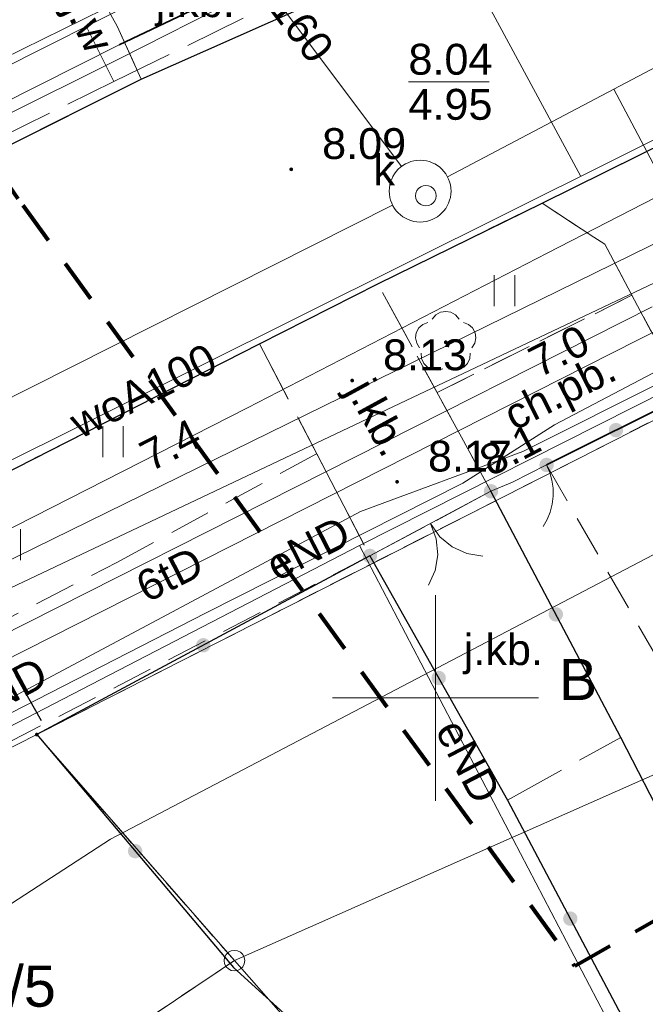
# Model space of a CAD drawing. Extents: x 5474185 to 5474933, y 5916077 to 5916824.
# Tile 113 of 256: x 5474640 to 5474655, y 5916193 to 5916216. Entities that reach past the tile are written whole.
import ezdxf
from ezdxf.enums import TextEntityAlignment as Align

# ---------------------------------------------------------------- set-up
doc = ezdxf.new("R2010")
doc.units = 0
for name, pattern in [('216-500', [2.5, 1.5, -1]), ('PRZER1-1', [1, 0.5, -0.5]), ('PRZER2-1', [1.5, 1, -0.5]), ('PRZER3-1', [2, 1.5, -0.5])]:
    doc.linetypes.add(name, pattern=pattern)
for name, color, linetype, lineweight in [('GEPPGD', 253, 'CONTINUOUS', 18), ('GESDZI', 253, 'CONTINUOUS', 18), ('GESDZI_O', 253, 'CONTINUOUS', 18), ('GESUZY', 253, 'CONTINUOUS', 18), ('GESUZY_O', 253, 'CONTINUOUS', 18), ('GSLKBR', 253, 'CONTINUOUS', 18), ('GSLKFU', 253, 'CONTINUOUS', 18), ('GSLKOG', 253, 'CONTINUOUS', 35), ('GSLKRW', 253, 'CONTINUOUS', 25), ('GSPRDL', 253, 'CONTINUOUS', 18), ('GSPWPS', 253, 'CONTINUOUS', 13), ('GSPWPS_O', 253, 'CONTINUOUS', 13), ('GSSKOA', 253, 'CONTINUOUS', 18), ('GSSKOA_O', 253, 'CONTINUOUS', 18), ('GSSKOD', 253, 'CONTINUOUS', 18), ('GSSKOD_O', 253, 'CONTINUOUS', 18), ('GSSUTR', 254, 'CONTINUOUS', 18), ('GULEPR', 254, 'CONTINUOUS', 18), ('GULEPR_O', 254, 'CONTINUOUS', 18), ('GULGPR', 254, 'CONTINUOUS', 18), ('GULKPR', 7, 'CONTINUOUS', 18), ('GULKPR_O', 254, 'CONTINUOUS', 18), ('GULLOB', 254, 'CONTINUOUS', 35), ('GULSPR', 254, 'CONTINUOUS', 18), ('GULTPR', 254, 'CONTINUOUS', 18), ('GULTPR_O', 254, 'CONTINUOUS', 18), ('GULWPR', 7, 'CONTINUOUS', 18), ('GULWPR_O', 254, 'CONTINUOUS', 18), ('GUPIWZ', 253, 'CONTINUOUS', 18), ('GUPIWZ_O', 253, 'CONTINUOUS', 18), ('GUPPRZ_O', 40, 'CONTINUOUS', 18), ('GUSIKP', 253, 'CONTINUOUS', 18), ('IS HP zasięg', 251, 'CONTINUOUS', 20), ('Ramka sekcyjna', 253, 'CONTINUOUS', 18), ('Sieć wodociągowa', 253, 'CONTINUOUS', 40)]:
    doc.layers.add(name, color=color, linetype=linetype, lineweight=lineweight)
doc.styles.add('Arial', font='arial.ttf')

msp = doc.modelspace()

# ---------------------------------------------------------------- hatches: boundary and pattern name
at = {"layer": 'GEPPGD'}
msp.add_hatch(color=256, dxfattribs=at).paths.add_polyline_path([(5474640.32, 5916199.065), (5474640.306094, 5916199.067202), (5474640.29355, 5916199.073594), (5474640.283594, 5916199.08355), (5474640.277202, 5916199.096094), (5474640.275, 5916199.11), (5474640.277202, 5916199.123906), (5474640.283594, 5916199.13645), (5474640.29355, 5916199.146406), (5474640.306094, 5916199.152798), (5474640.32, 5916199.155), (5474640.333906, 5916199.152798), (5474640.34645, 5916199.146406), (5474640.356406, 5916199.13645), (5474640.362798, 5916199.123906), (5474640.365, 5916199.11), (5474640.362798, 5916199.096094), (5474640.356406, 5916199.08355), (5474640.34645, 5916199.073594), (5474640.333906, 5916199.067202)])
at = {"layer": 'GSLKOG'}
for points in [[(5474654.374722, 5916206.330302), (5474654.329857, 5916206.338914), (5474654.28875, 5916206.358846), (5474654.254202, 5916206.388738), (5474654.228568, 5916206.426552), (5474654.213595, 5916206.469712), (5474654.210302, 5916206.515278), (5474654.218914, 5916206.560143), (5474654.238846, 5916206.60125), (5474654.268738, 5916206.635798), (5474654.306552, 5916206.661432), (5474654.349712, 5916206.676405), (5474654.395278, 5916206.679698), (5474654.440143, 5916206.671086), (5474654.48125, 5916206.651154), (5474654.515798, 5916206.621262), (5474654.541432, 5916206.583448), (5474654.556405, 5916206.540288), (5474654.559698, 5916206.494722), (5474654.551086, 5916206.449857), (5474654.531154, 5916206.40875), (5474654.501262, 5916206.374202), (5474654.463448, 5916206.348568), (5474654.420288, 5916206.333595)], [(5474654.374722, 5916206.330302), (5474654.329857, 5916206.338914), (5474654.28875, 5916206.358846), (5474654.254202, 5916206.388738), (5474654.228568, 5916206.426552), (5474654.213595, 5916206.469712), (5474654.210302, 5916206.515278), (5474654.218914, 5916206.560143), (5474654.238846, 5916206.60125), (5474654.268738, 5916206.635798), (5474654.306552, 5916206.661432), (5474654.349712, 5916206.676405), (5474654.395278, 5916206.679698), (5474654.440143, 5916206.671086), (5474654.48125, 5916206.651154), (5474654.515798, 5916206.621262), (5474654.541432, 5916206.583448), (5474654.556405, 5916206.540288), (5474654.559698, 5916206.494722), (5474654.551086, 5916206.449857), (5474654.531154, 5916206.40875), (5474654.501262, 5916206.374202), (5474654.463448, 5916206.348568), (5474654.420288, 5916206.333595)], [(5474652.689722, 5916205.485302), (5474652.644857, 5916205.493914), (5474652.60375, 5916205.513846), (5474652.569202, 5916205.543738), (5474652.543568, 5916205.581552), (5474652.528595, 5916205.624712), (5474652.525302, 5916205.670278), (5474652.533914, 5916205.715143), (5474652.553846, 5916205.75625), (5474652.583738, 5916205.790798), (5474652.621552, 5916205.816432), (5474652.664712, 5916205.831405), (5474652.710278, 5916205.834698), (5474652.755143, 5916205.826086), (5474652.79625, 5916205.806154), (5474652.830798, 5916205.776262), (5474652.856432, 5916205.738448), (5474652.871405, 5916205.695288), (5474652.874698, 5916205.649722), (5474652.866086, 5916205.604857), (5474652.846154, 5916205.56375), (5474652.816262, 5916205.529202), (5474652.778448, 5916205.503568), (5474652.735288, 5916205.488595)], [(5474651.343216, 5916204.845132), (5474651.298188, 5916204.852845), (5474651.256691, 5916204.871952), (5474651.221552, 5916204.901147), (5474651.195167, 5916204.938441), (5474651.179334, 5916204.981293), (5474651.175132, 5916205.026784), (5474651.182845, 5916205.071812), (5474651.201952, 5916205.113309), (5474651.231147, 5916205.148448), (5474651.268441, 5916205.174833), (5474651.311293, 5916205.190666), (5474651.356784, 5916205.194868), (5474651.401812, 5916205.187155), (5474651.443309, 5916205.168048), (5474651.478448, 5916205.138853), (5474651.504833, 5916205.101559), (5474651.520666, 5916205.058707), (5474651.524868, 5916205.013216), (5474651.517155, 5916204.968188), (5474651.498048, 5916204.926691), (5474651.468853, 5916204.891552), (5474651.431559, 5916204.865167), (5474651.388707, 5916204.849334)], [(5474648.408136, 5916203.27501), (5474648.362909, 5916203.281454), (5474648.320891, 5916203.299386), (5474648.284945, 5916203.327581), (5474648.257522, 5916203.364119), (5474648.24049, 5916203.406509), (5474648.23501, 5916203.451864), (5474648.241454, 5916203.497091), (5474648.259386, 5916203.539109), (5474648.287581, 5916203.575055), (5474648.324119, 5916203.602478), (5474648.366509, 5916203.61951), (5474648.411864, 5916203.62499), (5474648.457091, 5916203.618546), (5474648.499109, 5916203.600614), (5474648.535055, 5916203.572419), (5474648.562478, 5916203.535881), (5474648.57951, 5916203.493491), (5474648.58499, 5916203.448136), (5474648.578546, 5916203.402909), (5474648.560614, 5916203.360891), (5474648.532419, 5916203.324945), (5474648.495881, 5916203.297522), (5474648.453491, 5916203.28049)], [(5474648.40454, 5916203.275086), (5474648.359454, 5916203.282458), (5474648.317814, 5916203.30125), (5474648.282455, 5916203.330178), (5474648.255789, 5916203.367271), (5474648.239632, 5916203.410003), (5474648.235086, 5916203.45546), (5474648.242458, 5916203.500546), (5474648.26125, 5916203.542186), (5474648.290178, 5916203.577545), (5474648.327271, 5916203.604211), (5474648.370003, 5916203.620368), (5474648.41546, 5916203.624914), (5474648.460546, 5916203.617542), (5474648.502186, 5916203.59875), (5474648.537545, 5916203.569822), (5474648.564211, 5916203.532729), (5474648.580368, 5916203.489997), (5474648.584914, 5916203.44454), (5474648.577542, 5916203.399454), (5474648.55875, 5916203.357814), (5474648.529822, 5916203.322455), (5474648.492729, 5916203.295789), (5474648.449997, 5916203.279632)], [(5474652.918216, 5916201.855132), (5474652.873188, 5916201.862845), (5474652.831691, 5916201.881952), (5474652.796552, 5916201.911147), (5474652.770167, 5916201.948441), (5474652.754334, 5916201.991293), (5474652.750132, 5916202.036784), (5474652.757845, 5916202.081812), (5474652.776952, 5916202.123309), (5474652.806147, 5916202.158448), (5474652.843441, 5916202.184833), (5474652.886293, 5916202.200666), (5474652.931784, 5916202.204868), (5474652.976812, 5916202.197155), (5474653.018309, 5916202.178048), (5474653.053448, 5916202.148853), (5474653.079833, 5916202.111559), (5474653.095666, 5916202.068707), (5474653.099868, 5916202.023216), (5474653.092155, 5916201.978188), (5474653.073048, 5916201.936691), (5474653.043853, 5916201.901552), (5474653.006559, 5916201.875167), (5474652.963707, 5916201.859334)], [(5474652.918216, 5916201.855132), (5474652.873188, 5916201.862845), (5474652.831691, 5916201.881952), (5474652.796552, 5916201.911147), (5474652.770167, 5916201.948441), (5474652.754334, 5916201.991293), (5474652.750132, 5916202.036784), (5474652.757845, 5916202.081812), (5474652.776952, 5916202.123309), (5474652.806147, 5916202.158448), (5474652.843441, 5916202.184833), (5474652.886293, 5916202.200666), (5474652.931784, 5916202.204868), (5474652.976812, 5916202.197155), (5474653.018309, 5916202.178048), (5474653.053448, 5916202.148853), (5474653.079833, 5916202.111559), (5474653.095666, 5916202.068707), (5474653.099868, 5916202.023216), (5474653.092155, 5916201.978188), (5474653.073048, 5916201.936691), (5474653.043853, 5916201.901552), (5474653.006559, 5916201.875167), (5474652.963707, 5916201.859334)], [(5474644.35954, 5916201.105086), (5474644.314454, 5916201.112458), (5474644.272814, 5916201.13125), (5474644.237455, 5916201.160178), (5474644.210789, 5916201.197271), (5474644.194632, 5916201.240003), (5474644.190086, 5916201.28546), (5474644.197458, 5916201.330546), (5474644.21625, 5916201.372186), (5474644.245178, 5916201.407545), (5474644.282271, 5916201.434211), (5474644.325003, 5916201.450368), (5474644.37046, 5916201.454914), (5474644.415546, 5916201.447542), (5474644.457186, 5916201.42875), (5474644.492545, 5916201.399822), (5474644.519211, 5916201.362729), (5474644.535368, 5916201.319997), (5474644.539914, 5916201.27454), (5474644.532542, 5916201.229454), (5474644.51375, 5916201.187814), (5474644.484822, 5916201.152455), (5474644.447729, 5916201.125789), (5474644.404997, 5916201.109632)], [(5474644.35954, 5916201.105086), (5474644.314454, 5916201.112458), (5474644.272814, 5916201.13125), (5474644.237455, 5916201.160178), (5474644.210789, 5916201.197271), (5474644.194632, 5916201.240003), (5474644.190086, 5916201.28546), (5474644.197458, 5916201.330546), (5474644.21625, 5916201.372186), (5474644.245178, 5916201.407545), (5474644.282271, 5916201.434211), (5474644.325003, 5916201.450368), (5474644.37046, 5916201.454914), (5474644.415546, 5916201.447542), (5474644.457186, 5916201.42875), (5474644.492545, 5916201.399822), (5474644.519211, 5916201.362729), (5474644.535368, 5916201.319997), (5474644.539914, 5916201.27454), (5474644.532542, 5916201.229454), (5474644.51375, 5916201.187814), (5474644.484822, 5916201.152455), (5474644.447729, 5916201.125789), (5474644.404997, 5916201.109632)], [(5474650.078136, 5916200.31001), (5474650.032909, 5916200.316454), (5474649.990891, 5916200.334386), (5474649.954945, 5916200.362581), (5474649.927522, 5916200.399119), (5474649.91049, 5916200.441509), (5474649.90501, 5916200.486864), (5474649.911454, 5916200.532091), (5474649.929386, 5916200.574109), (5474649.957581, 5916200.610055), (5474649.994119, 5916200.637478), (5474650.036509, 5916200.65451), (5474650.081864, 5916200.65999), (5474650.127091, 5916200.653546), (5474650.169109, 5916200.635614), (5474650.205055, 5916200.607419), (5474650.232478, 5916200.570881), (5474650.24951, 5916200.528491), (5474650.25499, 5916200.483136), (5474650.248546, 5916200.437909), (5474650.230614, 5916200.395891), (5474650.202419, 5916200.359945), (5474650.165881, 5916200.332522), (5474650.123491, 5916200.31549)], [(5474650.078136, 5916200.31001), (5474650.032909, 5916200.316454), (5474649.990891, 5916200.334386), (5474649.954945, 5916200.362581), (5474649.927522, 5916200.399119), (5474649.91049, 5916200.441509), (5474649.90501, 5916200.486864), (5474649.911454, 5916200.532091), (5474649.929386, 5916200.574109), (5474649.957581, 5916200.610055), (5474649.994119, 5916200.637478), (5474650.036509, 5916200.65451), (5474650.081864, 5916200.65999), (5474650.127091, 5916200.653546), (5474650.169109, 5916200.635614), (5474650.205055, 5916200.607419), (5474650.232478, 5916200.570881), (5474650.24951, 5916200.528491), (5474650.25499, 5916200.483136), (5474650.248546, 5916200.437909), (5474650.230614, 5916200.395891), (5474650.202419, 5916200.359945), (5474650.165881, 5916200.332522), (5474650.123491, 5916200.31549)], [(5474642.695301, 5916196.105618), (5474642.650669, 5916196.115365), (5474642.610079, 5916196.136331), (5474642.5763, 5916196.167087), (5474642.551632, 5916196.205539), (5474642.537756, 5916196.249065), (5474642.535618, 5916196.294699), (5474642.545365, 5916196.339331), (5474642.566331, 5916196.379921), (5474642.597087, 5916196.4137), (5474642.635539, 5916196.438368), (5474642.679065, 5916196.452244), (5474642.724699, 5916196.454382), (5474642.769331, 5916196.444635), (5474642.809921, 5916196.423669), (5474642.8437, 5916196.392913), (5474642.868368, 5916196.354461), (5474642.882244, 5916196.310935), (5474642.884382, 5916196.265301), (5474642.874635, 5916196.220669), (5474642.853669, 5916196.180079), (5474642.822913, 5916196.1463), (5474642.784461, 5916196.121632), (5474642.740935, 5916196.107756)], [(5474642.695301, 5916196.105618), (5474642.650669, 5916196.115365), (5474642.610079, 5916196.136331), (5474642.5763, 5916196.167087), (5474642.551632, 5916196.205539), (5474642.537756, 5916196.249065), (5474642.535618, 5916196.294699), (5474642.545365, 5916196.339331), (5474642.566331, 5916196.379921), (5474642.597087, 5916196.4137), (5474642.635539, 5916196.438368), (5474642.679065, 5916196.452244), (5474642.724699, 5916196.454382), (5474642.769331, 5916196.444635), (5474642.809921, 5916196.423669), (5474642.8437, 5916196.392913), (5474642.868368, 5916196.354461), (5474642.882244, 5916196.310935), (5474642.884382, 5916196.265301), (5474642.874635, 5916196.220669), (5474642.853669, 5916196.180079), (5474642.822913, 5916196.1463), (5474642.784461, 5916196.121632), (5474642.740935, 5916196.107756)], [(5474653.268593, 5916194.465118), (5474653.223548, 5916194.472734), (5474653.18201, 5916194.491751), (5474653.146809, 5916194.52087), (5474653.120344, 5916194.558107), (5474653.104418, 5916194.600925), (5474653.100118, 5916194.646407), (5474653.107734, 5916194.691452), (5474653.126751, 5916194.73299), (5474653.15587, 5916194.768191), (5474653.193107, 5916194.794656), (5474653.235925, 5916194.810582), (5474653.281407, 5916194.814882), (5474653.326452, 5916194.807266), (5474653.36799, 5916194.788249), (5474653.403191, 5916194.75913), (5474653.429656, 5916194.721893), (5474653.445582, 5916194.679075), (5474653.449882, 5916194.633593), (5474653.442266, 5916194.588548), (5474653.423249, 5916194.54701), (5474653.39413, 5916194.511809), (5474653.356893, 5916194.485344), (5474653.314075, 5916194.469418)], [(5474653.268593, 5916194.465118), (5474653.223548, 5916194.472734), (5474653.18201, 5916194.491751), (5474653.146809, 5916194.52087), (5474653.120344, 5916194.558107), (5474653.104418, 5916194.600925), (5474653.100118, 5916194.646407), (5474653.107734, 5916194.691452), (5474653.126751, 5916194.73299), (5474653.15587, 5916194.768191), (5474653.193107, 5916194.794656), (5474653.235925, 5916194.810582), (5474653.281407, 5916194.814882), (5474653.326452, 5916194.807266), (5474653.36799, 5916194.788249), (5474653.403191, 5916194.75913), (5474653.429656, 5916194.721893), (5474653.445582, 5916194.679075), (5474653.449882, 5916194.633593), (5474653.442266, 5916194.588548), (5474653.423249, 5916194.54701), (5474653.39413, 5916194.511809), (5474653.356893, 5916194.485344), (5474653.314075, 5916194.469418)]]:
    msp.add_hatch(color=256, dxfattribs=at).paths.add_polyline_path(points)
at = {"layer": 'GSPRDL'}
msp.add_hatch(color=256, dxfattribs=at).paths.add_polyline_path([(5474650.25, 5916208.595), (5474650.236094, 5916208.597202), (5474650.22355, 5916208.603594), (5474650.213594, 5916208.61355), (5474650.207202, 5916208.626094), (5474650.205, 5916208.64), (5474650.207202, 5916208.653906), (5474650.213594, 5916208.66645), (5474650.22355, 5916208.676406), (5474650.236094, 5916208.682798), (5474650.25, 5916208.685), (5474650.263906, 5916208.682798), (5474650.27645, 5916208.676406), (5474650.286406, 5916208.66645), (5474650.292798, 5916208.653906), (5474650.295, 5916208.64), (5474650.292798, 5916208.626094), (5474650.286406, 5916208.61355), (5474650.27645, 5916208.603594), (5474650.263906, 5916208.597202)])
at = {"layer": 'GSPWPS'}
for points in [[(5474646.5, 5916212.795), (5474646.488353, 5916212.796533), (5474646.4775, 5916212.801029), (5474646.46818, 5916212.80818), (5474646.461029, 5916212.8175), (5474646.456533, 5916212.828353), (5474646.455, 5916212.84), (5474646.456533, 5916212.851647), (5474646.461029, 5916212.8625), (5474646.46818, 5916212.87182), (5474646.4775, 5916212.878971), (5474646.488353, 5916212.883467), (5474646.5, 5916212.885), (5474646.511647, 5916212.883467), (5474646.5225, 5916212.878971), (5474646.53182, 5916212.87182), (5474646.538971, 5916212.8625), (5474646.543467, 5916212.851647), (5474646.545, 5916212.84), (5474646.543467, 5916212.828353), (5474646.538971, 5916212.8175), (5474646.53182, 5916212.80818), (5474646.5225, 5916212.801029), (5474646.511647, 5916212.796533)], [(5474647.98, 5916207.665), (5474647.968353, 5916207.666533), (5474647.9575, 5916207.671029), (5474647.94818, 5916207.67818), (5474647.941029, 5916207.6875), (5474647.936533, 5916207.698353), (5474647.935, 5916207.71), (5474647.936533, 5916207.721647), (5474647.941029, 5916207.7325), (5474647.94818, 5916207.74182), (5474647.9575, 5916207.748971), (5474647.968353, 5916207.753467), (5474647.98, 5916207.755), (5474647.991647, 5916207.753467), (5474648.0025, 5916207.748971), (5474648.01182, 5916207.74182), (5474648.018971, 5916207.7325), (5474648.023467, 5916207.721647), (5474648.025, 5916207.71), (5474648.023467, 5916207.698353), (5474648.018971, 5916207.6875), (5474648.01182, 5916207.67818), (5474648.0025, 5916207.671029), (5474647.991647, 5916207.666533)], [(5474649.07, 5916205.205), (5474649.058353, 5916205.206533), (5474649.0475, 5916205.211029), (5474649.03818, 5916205.21818), (5474649.031029, 5916205.2275), (5474649.026533, 5916205.238353), (5474649.025, 5916205.25), (5474649.026533, 5916205.261647), (5474649.031029, 5916205.2725), (5474649.03818, 5916205.28182), (5474649.0475, 5916205.288971), (5474649.058353, 5916205.293467), (5474649.07, 5916205.295), (5474649.081647, 5916205.293467), (5474649.0925, 5916205.288971), (5474649.10182, 5916205.28182), (5474649.108971, 5916205.2725), (5474649.113467, 5916205.261647), (5474649.115, 5916205.25), (5474649.113467, 5916205.238353), (5474649.108971, 5916205.2275), (5474649.10182, 5916205.21818), (5474649.0925, 5916205.211029), (5474649.081647, 5916205.206533)]]:
    msp.add_hatch(color=256, dxfattribs=at).paths.add_polyline_path(points)

# ---------------------------------------------------------------- linework, layer by layer
at = {"layer": 'GEPPGD', "elevation": 10.24, "flags": 128}
msp.add_lwpolyline([(5474645.12, 5916193.87), (5474645.197254, 5916193.857764), (5474645.266946, 5916193.822254), (5474645.322254, 5916193.766946), (5474645.357764, 5916193.697254), (5474645.37, 5916193.62), (5474645.357764, 5916193.542746), (5474645.322254, 5916193.473054), (5474645.266946, 5916193.417746), (5474645.197254, 5916193.382236), (5474645.12, 5916193.37), (5474645.042746, 5916193.382236), (5474644.973054, 5916193.417746), (5474644.917746, 5916193.473054), (5474644.882236, 5916193.542746), (5474644.87, 5916193.62), (5474644.882236, 5916193.697254), (5474644.917746, 5916193.766946), (5474644.973054, 5916193.822254), (5474645.042746, 5916193.857764), (5474645.12, 5916193.87)], close=True, dxfattribs=at)
at = {"layer": 'GESDZI', "linetype": 'Continuous', "lineweight": 13}
for p, q in [((5474640.32, 5916199.11, 10.22), (5474659.62, 5916208.95, 10.22)), ((5474659.62, 5916208.95, 10.22), (5474640.32, 5916199.11, 10.22)), ((5474645.12, 5916193.62, 10.22), (5474663.91, 5916201.95, 10.22)), ((5474663.91, 5916201.95, 10.22), (5474645.12, 5916193.62, 10.22)), ((5474631.57, 5916194.69, 10.22), (5474640.32, 5916199.11, 10.22)), ((5474640.32, 5916199.11, 10.22), (5474631.57, 5916194.69, 10.22)), ((5474640.32, 5916199.11, 10.22), (5474645.12, 5916193.62, 10.22)), ((5474645.12, 5916193.62, 10.22), (5474640.32, 5916199.11, 10.22)), ((5474645.12, 5916193.62, 10.22), (5474628.88, 5916182.75, 10.22)), ((5474628.88, 5916182.75, 10.22), (5474645.12, 5916193.62, 10.22)), ((5474645.12, 5916193.62, 10.22), (5474646.25, 5916192.34, 10.22)), ((5474646.25, 5916192.34, 10.22), (5474645.12, 5916193.62, 10.22))]:
    msp.add_line(p, q, dxfattribs=at)
at = {"layer": 'GESUZY', "linetype": 'PRZER1-1', "lineweight": 13}
for p, q in [((5474640.32, 5916199.11, 10.08), (5474659.62, 5916208.95, 10.08)), ((5474659.62, 5916208.95, 10.08), (5474640.32, 5916199.11, 10.08)), ((5474645.12, 5916193.62, 10.08), (5474640.32, 5916199.11, 10.08)), ((5474640.32, 5916199.11, 10.08), (5474645.12, 5916193.62, 10.08)), ((5474628.88, 5916182.75, 10.08), (5474645.12, 5916193.62, 10.08)), ((5474645.12, 5916193.62, 10.08), (5474628.88, 5916182.75, 10.08))]:
    msp.add_line(p, q, dxfattribs=at)
at = {"layer": 'GSLKBR', "linetype": 'Continuous', "lineweight": 18, "elevation": 10.18, "flags": 128}
msp.add_lwpolyline([(5474648.41, 5916203.45), (5474651.35, 5916205.02)], dxfattribs=at)
at = {"layer": 'GSLKBR', "elevation": 10.18, "flags": 128}
for points in [[(5474649.88, 5916204.235), (5474650.017792, 5916203.868466), (5474650.056022, 5916203.478758), (5474649.992086, 5916203.092434), (5474649.830341, 5916202.735822)], [(5474651.153497, 5916203.442405), (5474650.767173, 5916203.506341), (5474650.410561, 5916203.668086), (5474650.107963, 5916203.916618), (5474649.88, 5916204.235)]]:
    msp.add_lwpolyline(points, dxfattribs=at)
at = {"layer": 'GSLKFU', "linetype": 'Continuous', "lineweight": 18, "elevation": 10.18, "flags": 128}
msp.add_lwpolyline([(5474651.87, 5916205.24), (5474652.7, 5916205.66)], dxfattribs=at)
at = {"layer": 'GSLKFU', "elevation": 10.18, "flags": 128}
msp.add_lwpolyline([(5474652.7, 5916205.66), (5474652.77695, 5916205.47951), (5474652.829684, 5916205.290519), (5474652.857297, 5916205.096263), (5474652.85932, 5916204.900064), (5474652.835715, 5916204.70528), (5474652.786889, 5916204.515243), (5474652.713675, 5916204.333204), (5474652.617327, 5916204.16228)], dxfattribs=at)
at = {"layer": 'GSLKOG', "linetype": 'Continuous', "lineweight": 30}
for p, q in [((5474654.5, 5916199.04, 10.18), (5474651.35, 5916205.02, 10.18)), ((5474648.41, 5916203.45, 10.18), (5474640.32, 5916199.11, 10.18)), ((5474648.41, 5916203.45, 10.18), (5474651.75, 5916197.52, 10.18)), ((5474640.32, 5916199.11, 10.18), (5474645.1, 5916193.45, 10.18)), ((5474657.5, 5916193.2, 10.18), (5474654.5, 5916199.04, 10.18)), ((5474651.75, 5916197.52, 10.18), (5474654.8, 5916191.76, 10.18)), ((5474645.1, 5916193.45, 10.18), (5474647.61, 5916191.18, 10.18))]:
    msp.add_line(p, q, dxfattribs=at)
at = {"layer": 'GSLKOG', "linetype": 'Continuous', "lineweight": 35, "elevation": 10.18, "flags": 128}
msp.add_lwpolyline([(5474656.07, 5916207.35), (5474652.7, 5916205.66)], dxfattribs=at)
at = {"layer": 'GSLKRW', "linetype": 'Continuous', "lineweight": 30}
for p, q in [((5474642.86, 5916215.03, 10.18), (5474646.78, 5916216.77, 10.18)), ((5474638.12, 5916212.66, 10.18), (5474642.86, 5916215.03, 10.18))]:
    msp.add_line(p, q, dxfattribs=at)
at = {"layer": 'GSLKRW', "linetype": 'Continuous', "lineweight": 30, "elevation": 10.18, "flags": 128}
msp.add_lwpolyline([(5474624.04, 5916197.7), (5474625.38, 5916198.4), (5474628.48, 5916199.92), (5474632.24, 5916201.73), (5474645.73, 5916208.6), (5474648.6, 5916210.06), (5474652.59, 5916212.02), (5474661.05, 5916216.2), (5474669.32, 5916220.5)], dxfattribs=at)
at = {"layer": 'GSPRDL', "elevation": 10.12, "flags": 128}
for points in [[(5474649.925723, 5916209.203333), (5474650.009447, 5916209.302679), (5474650.122044, 5916209.367494), (5474650.25, 5916209.39), (5474650.377956, 5916209.367494), (5474650.490553, 5916209.302679), (5474650.574277, 5916209.203333)], [(5474649.614031, 5916208.505674), (5474649.54542, 5916208.615999), (5474649.518571, 5916208.743115), (5474649.536708, 5916208.871763), (5474649.597652, 5916208.986501), (5474649.69409, 5916209.073559), (5474649.814445, 5916209.122485)], [(5474650.685555, 5916209.122485), (5474650.80591, 5916209.073559), (5474650.902348, 5916208.986501), (5474650.963292, 5916208.871763), (5474650.981429, 5916208.743115), (5474650.95458, 5916208.615999), (5474650.885969, 5916208.505674)], [(5474650.181227, 5916207.993649), (5474650.055099, 5916207.962488), (5474649.925908, 5916207.976234), (5474649.809161, 5916208.033237), (5474649.718871, 5916208.126655), (5474649.665875, 5916208.245275), (5474649.656535, 5916208.374859)], [(5474650.843465, 5916208.374859), (5474650.834125, 5916208.245275), (5474650.781129, 5916208.126655), (5474650.690839, 5916208.033237), (5474650.574092, 5916207.976234), (5474650.444901, 5916207.962488), (5474650.318773, 5916207.993649)]]:
    msp.add_lwpolyline(points, dxfattribs=at)
at = {"layer": 'GSSKOA', "linetype": 'PRZER3-1', "lineweight": 13}
for p, q in [((5474641.57, 5916217.6, 10.18), (5474642.27, 5916216.32, 10.18)), ((5474646.78, 5916216.77, 10.18), (5474642.86, 5916215.03, 10.18)), ((5474642.86, 5916215.03, 10.18), (5474646.78, 5916216.77, 10.18)), ((5474642.27, 5916216.32, 10.18), (5474642.86, 5916215.03, 10.18)), ((5474661.05, 5916216.2, 10.18), (5474652.59, 5916212.02, 10.18)), ((5474642.86, 5916215.03, 10.18), (5474638.12, 5916212.66, 10.18)), ((5474652.59, 5916212.02, 10.18), (5474654.11, 5916211.02, 10.18)), ((5474654.11, 5916211.02, 10.18), (5474656.07, 5916207.35, 10.18)), ((5474648.6, 5916210.06, 10.18), (5474645.73, 5916208.6, 10.18)), ((5474651.35, 5916205.02, 10.18), (5474648.6, 5916210.06, 10.18)), ((5474645.73, 5916208.6, 10.18), (5474648.41, 5916203.45, 10.18)), ((5474648.41, 5916203.45, 10.18), (5474651.35, 5916205.02, 10.18)), ((5474651.35, 5916205.02, 10.18), (5474648.41, 5916203.45, 10.18)), ((5474654.5, 5916199.04, 10.18), (5474651.35, 5916205.02, 10.18)), ((5474648.41, 5916203.45, 10.18), (5474651.75, 5916197.52, 10.18)), ((5474651.75, 5916197.52, 10.18), (5474654.5, 5916199.04, 10.18))]:
    msp.add_line(p, q, dxfattribs=at)
at = {"layer": 'GSSKOA', "linetype": 'PRZER3-1', "lineweight": 13, "elevation": 10.18}
msp.add_lwpolyline([(5474622.06, 5916195.02), (5474622.47, 5916195.82), (5474623.1, 5916196.67), (5474624.04, 5916197.7), (5474625.38, 5916198.4), (5474628.48, 5916199.92), (5474632.24, 5916201.73), (5474645.73, 5916208.6), (5474648.6, 5916210.06), (5474652.59, 5916212.02), (5474661.05, 5916216.2), (5474669.32, 5916220.5)], dxfattribs=at)
at = {"layer": 'GSSKOD', "linetype": 'PRZER2-1', "lineweight": 13}
for p, q in [((5474641.57, 5916217.6, 10.18), (5474642.27, 5916216.32, 10.18)), ((5474642.27, 5916216.32, 10.18), (5474642.86, 5916215.03, 10.18)), ((5474642.86, 5916215.03, 10.18), (5474638.12, 5916212.66, 10.18)), ((5474650.04, 5916207.42, 10.18), (5474654.77, 5916209.78, 10.18)), ((5474654.77, 5916209.78, 10.18), (5474656.07, 5916207.35, 10.18)), ((5474651.35, 5916205.02, 10.18), (5474650.04, 5916207.42, 10.18)), ((5474656.07, 5916207.35, 10.18), (5474652.7, 5916205.66, 10.18)), ((5474642.28, 5916203.3, 10.18), (5474647.12, 5916205.93, 10.18)), ((5474647.12, 5916205.93, 10.18), (5474648.41, 5916203.45, 10.18)), ((5474651.87, 5916205.24, 10.18), (5474652.7, 5916205.66, 10.18)), ((5474652.7, 5916205.66, 10.18), (5474651.87, 5916205.24, 10.18)), ((5474652.7, 5916205.66, 10.18), (5474657.57, 5916197.14, 10.18)), ((5474651.35, 5916205.02, 10.18), (5474651.87, 5916205.24, 10.18)), ((5474651.87, 5916205.24, 10.18), (5474651.35, 5916205.02, 10.18)), ((5474654.5, 5916199.04, 10.18), (5474651.35, 5916205.02, 10.18)), ((5474648.41, 5916203.45, 10.18), (5474631.31, 5916194.62, 10.18)), ((5474633.65, 5916198.85, 10.18), (5474642.28, 5916203.3, 10.18)), ((5474657.5, 5916193.2, 10.18), (5474654.5, 5916199.04, 10.18))]:
    msp.add_line(p, q, dxfattribs=at)
at = {"layer": 'GSSUTR', "linetype": 'PRZER2-1', "lineweight": 13}
for p, q in [((5474648.6, 5916210.06, 10.1), (5474652.59, 5916212.02, 10.1)), ((5474652.59, 5916212.02, 10.1), (5474654.11, 5916211.02, 10.1)), ((5474654.11, 5916211.02, 10.1), (5474654.77, 5916209.78, 10.1)), ((5474650.04, 5916207.42, 10.1), (5474648.6, 5916210.06, 10.1)), ((5474654.77, 5916209.78, 10.1), (5474650.04, 5916207.42, 10.1)), ((5474645.73, 5916208.6, 10.1), (5474632.24, 5916201.73, 10.1)), ((5474647.12, 5916205.93, 10.1), (5474645.73, 5916208.6, 10.1)), ((5474642.28, 5916203.3, 10.1), (5474647.12, 5916205.93, 10.1)), ((5474633.65, 5916198.85, 10.1), (5474642.28, 5916203.3, 10.1))]:
    msp.add_line(p, q, dxfattribs=at)
at = {"layer": 'GSSUTR', "elevation": 10.1, "flags": 128}
for points in [[(5474651.42834, 5916210.26975), (5474651.42834, 5916209.51975)], [(5474651.92834, 5916209.51975), (5474651.92834, 5916210.26975)], [(5474641.92334, 5916206.600784), (5474641.92334, 5916205.850784)], [(5474642.42334, 5916205.850784), (5474642.42334, 5916206.600784)], [(5474639.92334, 5916203.350784), (5474639.92334, 5916204.100784)]]:
    msp.add_lwpolyline(points, dxfattribs=at)
at = {"layer": 'GULEPR', "linetype": 'Continuous', "lineweight": 13}
for p, q in [((5474642.32, 5916215.86, 10.14), (5474646.45, 5916217.83, 10.14)), ((5474622, 5916205.65, 10.14), (5474642.32, 5916215.86, 10.14)), ((5474652.12, 5916205.99, 10.14), (5474664.53, 5916212.2, 10.14)), ((5474648.16, 5916203.7, 10.14), (5474664.7, 5916212.06, 10.14)), ((5474655.28, 5916207.89, 10.14), (5474652.89, 5916206.63, 10.14)), ((5474652.89, 5916206.63, 10.14), (5474650.67, 5916205.22, 10.14)), ((5474648.18, 5916204.53, 10.14), (5474652.12, 5916205.99, 10.14)), ((5474650.67, 5916205.22, 10.14), (5474644.42, 5916202.06, 10.14)), ((5474631.81, 5916195.79, 10.14), (5474648.18, 5916204.53, 10.14)), ((5474635.33, 5916197.07, 10.14), (5474648.16, 5916203.7, 10.14)), ((5474644.42, 5916202.06, 10.14), (5474633.81, 5916196.62, 10.14))]:
    msp.add_line(p, q, dxfattribs=at)
at = {"layer": 'GULEPR', "linetype": 'Continuous', "lineweight": 18, "elevation": 10.14, "flags": 128}
msp.add_lwpolyline([(5474648.16, 5916203.7), (5474654.49, 5916191.59)], dxfattribs=at)
at = {"layer": 'GULGPR', "linetype": 'Continuous', "lineweight": 13}
for p, q in [((5474692.73, 5916229.4, 10.14), (5474630.04, 5916198.62, 10.14)), ((5474692.73, 5916229.4, 10.14), (5474630.04, 5916198.62, 10.14)), ((5474656.58, 5916223.91, 10.14), (5474616.56, 5916203.72, 10.14)), ((5474642.32, 5916215.52, 10.14), (5474653.56, 5916221.24, 10.14)), ((5474618.14, 5916203.5, 10.14), (5474642.32, 5916215.52, 10.14)), ((5474642.11, 5916196.57, 10.14), (5474657.96, 5916204.88, 10.14)), ((5474626.76, 5916186.6, 10.14), (5474642.11, 5916196.57, 10.14))]:
    msp.add_line(p, q, dxfattribs=at)
at = {"layer": 'GULKPR', "linetype": 'Continuous', "lineweight": 18, "elevation": 10.14, "flags": 128}
for points in [[(5474654.33, 5916214.79), (5474671.15, 5916223.67)], [(5474643.58, 5916220.39), (5474649.18, 5916212.91)], [(5474650.29, 5916212.66), (5474654.33, 5916214.79)], [(5474660.78, 5916202.59), (5474654.33, 5916214.79)], [(5474616.89, 5916195.8), (5474648.96, 5916211.97)]]:
    msp.add_lwpolyline(points, dxfattribs=at)
at = {"layer": 'GULLOB', "linetype": 'Continuous', "lineweight": 30}
msp.add_line((5474639.81, 5916200.54, 10.12), (5474640.43, 5916199.45, 10.12), dxfattribs=at)
at = {"layer": 'GULLOB', "linetype": 'Continuous', "lineweight": 35, "elevation": 10.12, "flags": 128}
msp.add_lwpolyline([(5474646.45, 5916217.83), (5474642.32, 5916215.86)], dxfattribs=at)
at = {"layer": 'GULSPR', "linetype": 'Continuous', "lineweight": 18, "elevation": 10.14, "flags": 128}
msp.add_lwpolyline([(5474654.29, 5916222.81), (5474605.9, 5916199)], dxfattribs=at)
at = {"layer": 'GULTPR', "linetype": 'Continuous', "lineweight": 13}
for p, q in [((5474652.71, 5916210.8, 10.14), (5474661.93, 5916215.56, 10.14)), ((5474645.44, 5916207.05, 10.14), (5474652.71, 5916210.8, 10.14)), ((5474632.3, 5916197.89, 10.14), (5474655.26, 5916209.5, 10.14)), ((5474630.32, 5916199.35, 10.14), (5474645.44, 5916207.05, 10.14)), ((5474639.81, 5916200.54, 10.14), (5474640.43, 5916199.45, 10.14))]:
    msp.add_line(p, q, dxfattribs=at)
at = {"layer": 'GULTPR', "linetype": 'Continuous', "lineweight": 18, "elevation": 10.14, "flags": 128}
msp.add_lwpolyline([(5474627.05, 5916194.58), (5474688.97, 5916225.96)], dxfattribs=at)
at = {"layer": 'GULWPR', "linetype": 'Continuous', "lineweight": 13}
msp.add_line((5474627.41, 5916196.86, 10.14), (5474694.85, 5916228.82, 10.14), dxfattribs=at)
at = {"layer": 'GULWPR', "linetype": 'PRZER3-1', "lineweight": 13}
for p, q in [((5474642.19, 5916214.97, 10.14), (5474653.87, 5916220.7, 10.14)), ((5474623.14, 5916205.58, 10.14), (5474642.19, 5916214.97, 10.14))]:
    msp.add_line(p, q, dxfattribs=at)
at = {"layer": 'GULWPR', "linetype": 'Continuous', "lineweight": 18, "elevation": 10.14, "flags": 128}
for points in [[(5474653.52, 5916212.68), (5474645.08, 5916228.32)], [(5474629.06, 5916200.47), (5474656.82, 5916214.31)]]:
    msp.add_lwpolyline(points, dxfattribs=at)
at = {"layer": 'GULWPR', "linetype": 'PRZER3-1', "lineweight": 18, "elevation": 10.14}
msp.add_lwpolyline([(5474642.19, 5916214.97), (5474640.33, 5916218.73)], dxfattribs=at)
at = {"layer": 'GUPIWZ', "elevation": 10.18, "flags": 128}
msp.add_lwpolyline([(5474649.77, 5916212.45), (5474649.834705, 5916212.441481), (5474649.895, 5916212.416506), (5474649.946777, 5916212.376777), (5474649.986506, 5916212.325), (5474650.011481, 5916212.264705), (5474650.02, 5916212.2), (5474650.011481, 5916212.135295), (5474649.986506, 5916212.075), (5474649.946777, 5916212.023223), (5474649.895, 5916211.983494), (5474649.834705, 5916211.958519), (5474649.77, 5916211.95), (5474649.705295, 5916211.958519), (5474649.645, 5916211.983494), (5474649.593223, 5916212.023223), (5474649.553494, 5916212.075), (5474649.528519, 5916212.135295), (5474649.52, 5916212.2), (5474649.528519, 5916212.264705), (5474649.553494, 5916212.325), (5474649.593223, 5916212.376777), (5474649.645, 5916212.416506), (5474649.705295, 5916212.441481), (5474649.77, 5916212.45)], close=True, dxfattribs=at)
at = {"layer": 'GUPPRZ_O', "linetype": 'Continuous', "lineweight": 13, "elevation": 10.8, "flags": 128}
msp.add_lwpolyline([(5474649.34636, 5916214.966103), (5474651.30636, 5916214.966103)], dxfattribs=at)
at = {"layer": 'GUSIKP', "linetype": 'Continuous', "lineweight": 13, "extrusion": (0, 0, -1)}
for start, end in [(270, 90), (90, 270)]:
    msp.add_arc((-5474649.63, 5916212.31, -10.14), 0.75, start, end, dxfattribs=at)
at = {"layer": 'IS HP zasięg', "lineweight": 15, "ltscale": 0.7}
msp.add_circle((5474680.96, 5916236.9), 75, dxfattribs=at)
msp.add_circle((5474680.96, 5916236.9), 75, dxfattribs=at)
at = {"layer": 'Ramka sekcyjna', "linetype": 'Continuous', "lineweight": 18, "elevation": 100, "flags": 128}
for points in [[(5474650, 5916197.5), (5474650, 5916202.5)], [(5474652.5, 5916200), (5474647.5, 5916200)]]:
    msp.add_lwpolyline(points, dxfattribs=at)
at = {"layer": 'Sieć wodociągowa', "linetype": '216-500', "lineweight": 80, "ltscale": 0.7, "flags": 128}
msp.add_lwpolyline([(5474639.869806, 5916212.126617), (5474591.959812, 5916281.625874), (5474551.712383, 5916254.056825), (5474329.196562, 5916529.052215), (5474464.624498, 5916643.592803), (5474589.816575, 5916486.173867), (5474604.985748, 5916472.173823), (5474772.523912, 5916261.364361), (5474653.387527, 5916193.483494), (5474639.869806, 5916212.126617)], close=True, dxfattribs=at)

# ---------------------------------------------------------------- texts
at = {"layer": 'GESDZI_O', "linetype": 'Continuous', "lineweight": 0, "style": 'Arial'}
msp.add_text('19/5', height=1, dxfattribs=at).set_placement((5474638.066572, 5916192.500483, 10.8))
at = {"layer": 'GESUZY_O', "linetype": 'Continuous', "lineweight": 0, "style": 'Arial'}
msp.add_text('B', height=1, dxfattribs=at).set_placement((5474652.99735, 5916199.949524, 10.8))
at = {"layer": 'GSPWPS_O', "linetype": 'Continuous', "lineweight": 0, "style": 'Arial'}
for s, p in [('8.09', (5474647.25, 5916213.09, 10.8)), ('8.13', (5474648.73, 5916207.96, 10.8)), ('8.17', (5474649.82, 5916205.5, 10.8))]:
    msp.add_text(s, height=0.75, dxfattribs=at).set_placement(p)
at = {"layer": 'GSSKOA_O', "linetype": 'Continuous', "lineweight": 0, "style": 'Arial'}
for p in [(5474644.171056, 5916216.537066, 10.8), (5474651.649941, 5916200.800566, 10.8)]:
    msp.add_text('j.kb.', height=0.75, dxfattribs=at).set_placement(p, align=Align.CENTER)
msp.add_text('j.kb.', height=0.75, rotation=298.618442, dxfattribs=at).set_placement((5474648.282376, 5916206.633881, 10.8), align=Align.CENTER)
at = {"layer": 'GSSKOD_O', "linetype": 'Continuous', "lineweight": 0, "style": 'Arial'}
msp.add_text('ch.pb.', height=0.75, rotation=26.633001, dxfattribs=at).set_placement((5474653.186559, 5916207.118831, 10.8), align=Align.CENTER)
at = {"layer": 'GULEPR_O', "linetype": 'Continuous', "lineweight": 0, "style": 'Arial'}
for s, rotation, p in [('eND', 27.176165, (5474647.076997, 5916203.300276, 10.8)), ('3eND', 28.092449, (5474639.476802, 5916199.73187, 10.8)), ('eND', 297.59123, (5474650.466889, 5916198.289074, 10.8))]:
    msp.add_text(s, height=0.75, rotation=rotation, dxfattribs=at).set_placement(p, align=Align.CENTER)
at = {"layer": 'GULKPR_O', "linetype": 'Continuous', "lineweight": 0, "style": 'Arial'}
msp.add_text('ks160', height=0.75, rotation=306.820844, dxfattribs=at).set_placement((5474646.145067, 5916216.474114, 10.8), align=Align.CENTER)
at = {"layer": 'GULTPR_O', "linetype": 'Continuous', "lineweight": 0, "style": 'Arial'}
msp.add_text('6tD', height=0.75, rotation=26.869681, dxfattribs=at).set_placement((5474643.716737, 5916202.668918, 10.8), align=Align.CENTER)
at = {"layer": 'GULWPR_O', "linetype": 'Continuous', "lineweight": 0, "style": 'Arial'}
for s, rotation, p in [('proj.w ', 296.320739, (5474640.996948, 5916216.719873, 10.8)), ('woA100', 26.498966, (5474643.070945, 5916207.127354, 10.8))]:
    msp.add_text(s, height=0.75, rotation=rotation, dxfattribs=at).set_placement(p, align=Align.CENTER)
at = {"layer": 'GUPIWZ_O', "linetype": 'Continuous', "lineweight": 0, "style": 'Arial'}
msp.add_text('k', height=0.75, dxfattribs=at).set_placement((5474649.02, 5916212.45, 10.8), align=Align.RIGHT)
at = {"layer": 'GUPPRZ_O', "linetype": 'Continuous', "lineweight": 0, "style": 'Arial'}
for s, p in [('8.04', (5474649.34636, 5916215.138603, 10.8)), ('4.95', (5474649.34636, 5916214.043603, 10.8))]:
    msp.add_text(s, height=0.75, dxfattribs=at).set_placement(p)
for s, rotation, p in [('7.0', 26.824001, (5474652.516394, 5916207.768459, 10.8)), ('7.4', 26.987898, (5474643.078752, 5916205.482085, 10.8))]:
    msp.add_text(s, height=0.75, rotation=rotation, dxfattribs=at).set_placement(p)
msp.add_text('8.1', height=0.75, rotation=27.510599, dxfattribs=at).set_placement((5474652.630932, 5916206.034219, 10.8), align=Align.RIGHT)

doc.saveas('drawing.dxf')
